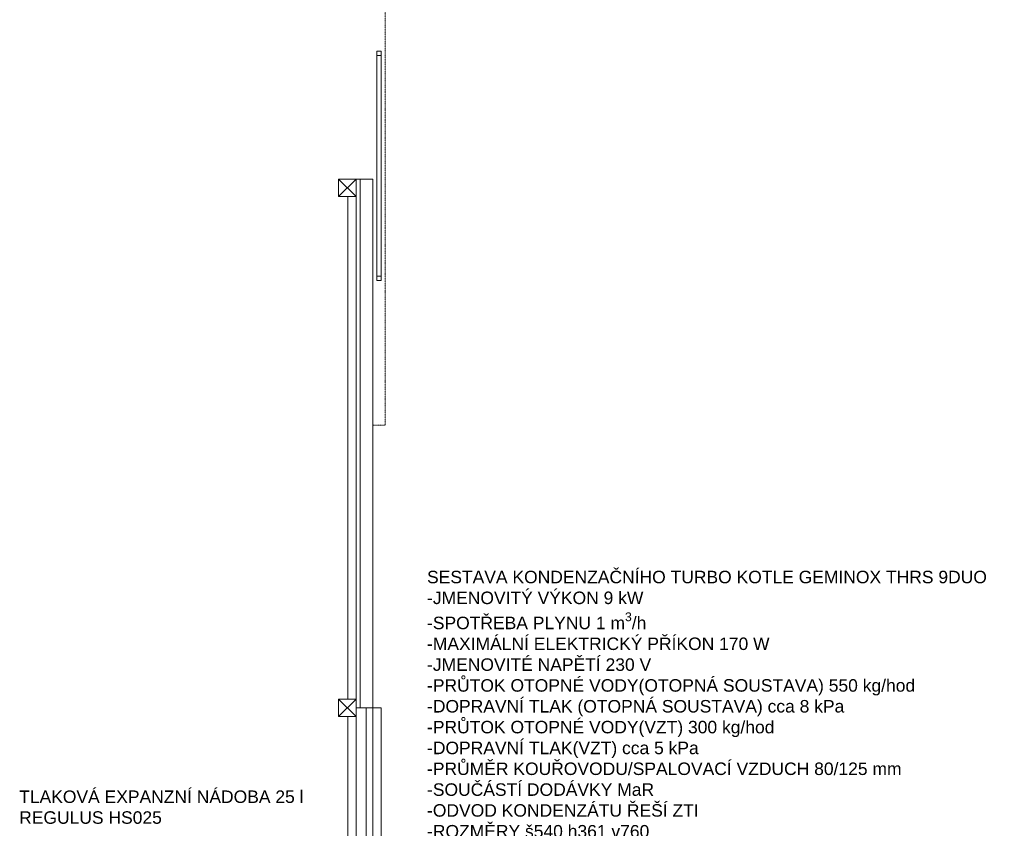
# Model space of a CAD drawing. Header units: millimetres. Extents: x 0 to 1216358, y -266558 to 2852.
# Tile 34 of 76: x 1014488 to 1026301, y -129848 to -120142. Entities that reach past the tile are written whole.
import ezdxf

# ---------------------------------------------------------------- set-up
doc = ezdxf.new("R2010")
doc.units = ezdxf.units.MM
doc.linetypes.add('ACAD_ISO12W100', pattern=[21, 12, -3, 0, -3, 0, -3])
doc.layers.get('0').update_dxf_attribs({"lineweight": 13})
doc.layers.add('1-UT-POPIS', color=7, linetype='Continuous', lineweight=13)
doc.styles.add('SPIRITTXTSTYLE1', font='arial.ttf')

# ---------------------------------------------------------------- blocks, each defined once
blk = doc.blocks.new('EDWED')
at = {"color": 8, "linetype": 'ACAD_ISO12W100'}
for p, q in [((969587, -219920), (969587, -214430)), ((969437, -219920), (969587, -219920))]:
    blk.add_line(p, q, dxfattribs=at)
at = {"color": 8}
for p, q in [((969487, -215430), (969537, -215430)), ((969487, -215480), (969487, -215430)), ((969487, -215430), (969537, -215430)), ((969487, -218180), (969487, -215430)), ((969537, -215430), (969537, -215480)), ((969537, -215430), (969537, -218180)), ((969537, -215480), (969487, -215480)), ((969487, -218130), (969537, -218130)), ((969487, -218180), (969487, -218130)), ((969537, -218180), (969487, -218180)), ((969537, -218180), (969487, -218180)), ((969537, -218130), (969537, -218180)), ((969237, -223310), (969357, -223310)), ((969237, -223310), (969237, -229680)), ((969537, -223310), (969357, -223310)), ((969357, -223310), (969357, -229680))]:
    blk.add_line(p, q, dxfattribs=at)
at = {"color": 8, "ltscale": 2}
for p, q in [((969027, -216965), (969237, -217175)), ((969027, -217175), (969237, -216965)), ((969237, -216965), (969027, -216965)), ((969027, -216965), (969027, -217175)), ((969237, -223310), (969237, -216965)), ((969237, -216965), (969437, -216965)), ((969237, -217175), (969237, -216965)), ((969287, -223310), (969287, -216965)), ((969437, -216965), (969437, -223310)), ((969027, -217175), (969237, -217175)), ((969137, -217175), (969137, -223205)), ((969027, -223205), (969237, -223415)), ((969027, -223415), (969237, -223205)), ((969237, -223205), (969027, -223205)), ((969027, -223205), (969027, -223415)), ((969237, -223415), (969237, -223205)), ((969437, -223310), (969437, -235895)), ((969537, -223310), (969537, -235915)), ((969027, -223415), (969237, -223415)), ((969137, -223415), (969137, -229445))]:
    blk.add_line(p, q, dxfattribs=at)

msp = doc.modelspace()

# ---------------------------------------------------------------- block references
msp.add_blockref('EDWED', (49287.2, 94909.3))

# ---------------------------------------------------------------- texts
at = {"layer": '1-UT-POPIS', "style": 'SPIRITTXTSTYLE1'}
for s, width, insert, char_height, attachment_point in [('\\A1;{\\fArial|b0|i0|c238|p34;SESTAVA KONDENZAČNÍHO TURBO KOTLE GEMINOX THRS 9DUO\\P-JMENOVITÝ VÝKON 9 kW\\P-SPOTŘEBA PLYNU 1 m\\H0.7x;\\S3^ ;\\H1.4286x;/h\\P-MAXIMÁLNÍ ELEKTRICKÝ PŘÍKON 170 W\\P-JMENOVITÉ NAPĚTÍ 230 V\\P-PRŮTOK OTOPNÉ VODY(OTOPNÁ SOUSTAVA) 550 kg/hod\\P-DOPRAVNÍ TLAK \\H0.99998x;(OTOPNÁ SOUSTAVA) cca 8 kPa\\P\\H0.99998x;-PRŮTOK OTOPNÉ VODY(VZT) 300 kg/hod\\P-DOPRAVNÍ TLAK(VZT) cca 5 kPa\\P-PRŮMĚR KOUŘOVODU/SPALOVACÍ VZDUCH 80/125 mm\\P-SOUČÁSTÍ DODÁVKY MaR\\P-ODVOD KONDENZÁTU ŘEŠÍ ZTI\\P-ROZMĚRY š540 h361 v760\\P-HMOTNOST 63 kg\\P\\A0;\\H1.00002x;\\C1;-ZADAVATEL UMOŽŇUJE POUŽITÍ I JINÝCH\\~KVALITATIVNĚ A TECHNICKY ROVNOCENNÝCH\\~NEBO\\~LEPŠÍCH ŘEŠENÍ.}', 8807.419, (1019374.8, -128733.4), 150, 4), ('{\\fArial|b0|i0|c238|p34;\\H1.5x;TLAKOVÁ EXPANZNÍ NÁDOBA 25 l\\PREGULUS HS025\\H0.66667x; }', 5013.816, (1014481.3, -129393.4), 100, 1)]:
    msp.add_mtext_dynamic_manual_height_columns(s, width=width, gutter_width=12.5, heights=[0], dxfattribs=dict(at, insert=insert, char_height=char_height, attachment_point=attachment_point))

doc.saveas('drawing.dxf')
